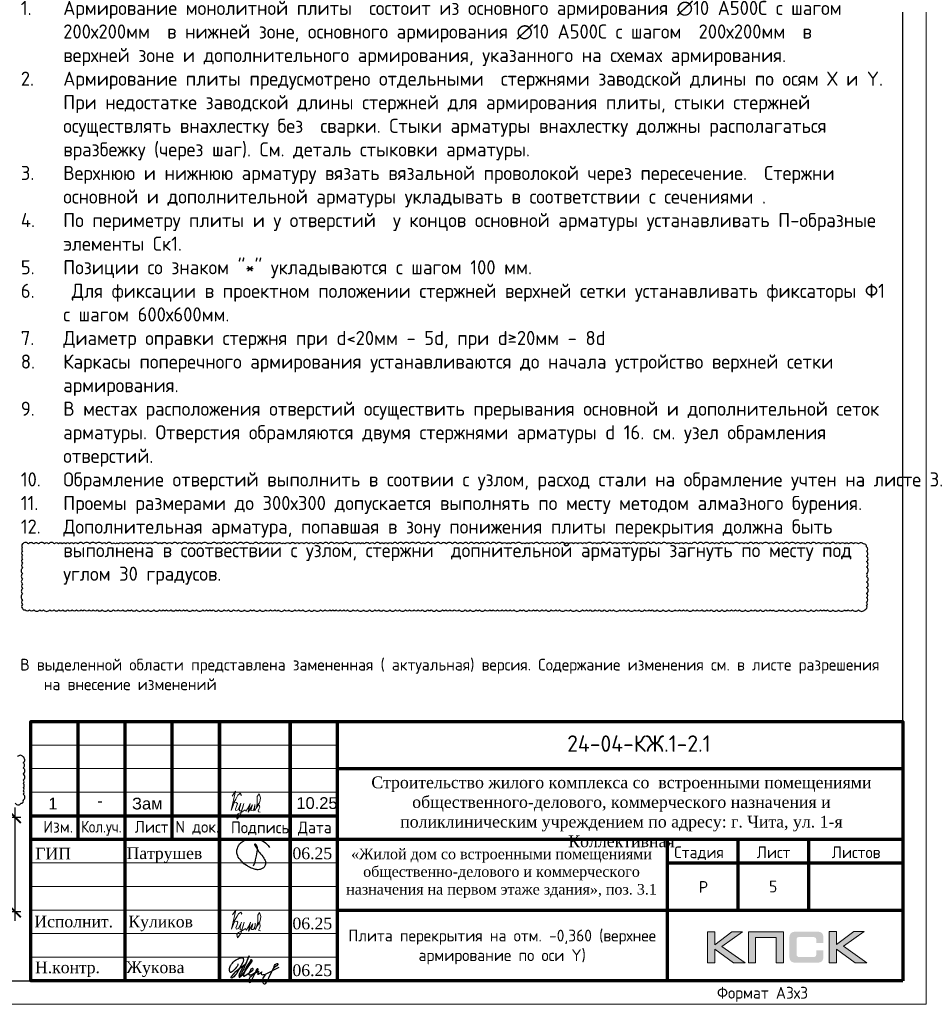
# Model space of a CAD drawing. Header units: millimetres. Extents: x -386473 to 311666, y -59273 to 291770.
# Tile 118 of 132: x 167873 to 187112, y -4297 to 16590. Entities that reach past the tile are written whole.
import ezdxf
from ezdxf.enums import TextEntityAlignment as Align

# ---------------------------------------------------------------- set-up
doc = ezdxf.new("R2010")
doc.units = ezdxf.units.MM
for name, color, linetype in [('PDF7_Text', 7, 'Continuous'), ('PDF8_Text', 7, 'Continuous'), ('Рамка печать', 7, 'Continuous'), ('ТОЛСТЫЕ_ОСНОВНЫЕ', 6, 'Continuous')]:
    doc.layers.add(name, color=color, linetype=linetype)
for name, color, linetype, lineweight in [('Выноски', 20, 'Continuous', 20), ('Каркасы ригель', 3, 'Continuous', 0), ('РАЗМЕРЫ', 1, 'Continuous', 9), ('Рамка', 7, 'Continuous', 70), ('Текст', 7, 'Continuous', 25), ('ТОНКИЕ', 7, 'Continuous', 9)]:
    doc.layers.add(name, color=color, linetype=linetype, lineweight=lineweight)
doc.styles.add('GOST-2.304_Type-B', font='GOST_Common.ttf')
doc.styles.add('PDF Times New Roman', font='times.ttf')
doc.styles.get("Standard").update_dxf_attribs({"font": 'arial.ttf'})
doc.styles.add('style1', font='GOST_Common.ttf', dxfattribs={"height": 500})
doc.styles.add('ГОСТ', font='GOST_Common.ttf')
doc.dimstyles.new('СПДС', dxfattribs={"dimscale": 100, "dimtxt": 2.5, "dimasz": 2.5, "dimexe": 1.25, "dimexo": 0, "dimtad": 1, "dimdec": 0, "dimtxsty": 'GOST-2.304_Type-B', "dimblk": 'ARCHTICK', "dimcen": 2.5, "dimdle": 2, "dimadec": 0, "dimazin": 2, "dimtfac": 0.75, "dimtdec": 0, "dimtmove": 1, "dimatfit": 3, "dimfxl": 1, "dimtolj": 1, "dimarcsym": 1})

# ---------------------------------------------------------------- blocks, each defined once
blk = doc.blocks.new('*U44')
at = {"layer": 'ТОЛСТЫЕ_ОСНОВНЫЕ', "color": 6}
blk.add_lwpolyline([(20, 5), (886, 5), (886, 415), (20, 415)], close=True, dxfattribs=at)
at = {"layer": 'ТОНКИЕ'}
blk.add_lwpolyline([(0, 0), (891, 0), (891, 420), (0, 420)], close=True, dxfattribs=at)
at = {"layer": 'Текст', "style": 'style1'}
blk.add_text('Формат А3х3', height=2.5, dxfattribs=at).set_placement((846.57, 1.2))
blk = doc.blocks.new('11')
at = {"layer": 'Выноски'}
for p, q in [((47885, 66608), (47944, 66700)), ((47944, 66700), (47962, 66737)), ((47962, 66737), (47989, 66781)), ((47989, 66781), (48016, 66806)), ((48016, 66806), (48038, 66823)), ((48038, 66823), (48060, 66786)), ((48060, 66786), (48058, 66769))]:
    blk.add_line(p, q, dxfattribs=at)
blk.add_lwpolyline([(47863, 66761), (47937, 66865), (47843, 66458), (47885, 66564), (47905, 66616), (47954, 66628), (47979, 66606), (47957, 66539), (47937, 66487), (47947, 66458), (47991, 66470), (48051, 66611), (48041, 66569), (48023, 66505), (48023, 66448), (48065, 66448), (48090, 66529), (48110, 66608), (48043, 66369), (47972, 66275), (47954, 66344), (47991, 66389), (48078, 66431), (48142, 66470), (48154, 66441), (48204, 66512), (48246, 66606), (48209, 66455), (48204, 66418), (48295, 66574), (48265, 66463), (48265, 66455), (48312, 66453), (48342, 66529), (48347, 66584), (48337, 66465), (48349, 66453), (48401, 66569), (48443, 66616), (48461, 66678), (48466, 66727), (48436, 66811), (48399, 66754), (48399, 66618), (48389, 66549), (48374, 66507), (48416, 66564), (48441, 66576), (48451, 66524), (48433, 66482), (48419, 66453), (48424, 66428), (48458, 66421)], dxfattribs=at)
blk = doc.blocks.new('яяя')
at = {"lineweight": 30}
for points in [[(345424, 110432), (345425, 110410), (345424, 110397), (345417, 110379), (345406, 110350), (345390, 110319), (345357, 110275), (345310, 110221), (345265, 110176), (345198, 110110), (345161, 110077), (345133, 110066), (345116, 110066), (345102, 110075), (345090, 110091), (345082, 110115), (345074, 110146), (345066, 110182), (345064, 110206), (345067, 110234), (345077, 110278), (345095, 110320), (345114, 110361), (345134, 110395), (345159, 110428), (345195, 110469), (345228, 110506), (345284, 110560), (345331, 110595), (345379, 110625), (345435, 110648), (345486, 110670), (345532, 110686), (345573, 110696), (345605, 110698), (345621, 110695), (345635, 110687), (345648, 110671), (345656, 110649), (345659, 110625), (345659, 110583), (345656, 110553), (345647, 110523), (345635, 110489), (345387, 110033), (345349, 109985), (345311, 109948), (345247, 109889), (345209, 109858), (345192, 109844), (345180, 109837), (345157, 109833), (345150, 109835), (345140, 109842), (345135, 109856), (345138, 109881), (345148, 109892), (345183, 109930), (345267, 110024), (345343, 110105), (345455, 110213), (345617, 110343), (345775, 110456), (345811, 110526), (345838, 110607), (345890, 110740), (345902, 110771), (345698, 110295), (345672, 110226), (345626, 110132), (345572, 110032), (345518, 109953), (345481, 109918), (345497, 110001), (345567, 110147), (345655, 110301), (345760, 110442)], [(345481, 109918), (345476, 109896), (345475, 109874), (345485, 109861), (345506, 109866), (345539, 109891), (345632, 109983), (345968, 110450), (346022, 110527), (346029, 110560), (346027, 110579), (346026, 110590), (346010, 110605), (345993, 110609), (345975, 110601), (345962, 110584), (345954, 110562), (345857, 110421), (345783, 110292), (345741, 110183), (345701, 110079), (345665, 109985), (345660, 109952), (345666, 109929), (345669, 109915), (345682, 109910), (345702, 109914), (345735, 109941), (345846, 110007), (346065, 110160), (346075, 110193), (346070, 110217), (346066, 110236), (346052, 110241), (346030, 110241), (346007, 110228), (345978, 110203), (345960, 110164), (345892, 110010), (345895, 109986), (345904, 109966), (345925, 109964), (345969, 109968), (346045, 110000), (346218, 110114), (346261, 110154), (346280, 110184), (346282, 110210), (346278, 110225), (346263, 110229), (346241, 110222), (346220, 110198), (346162, 110049), (345989, 109904), (345932, 109849), (345906, 109805), (345891, 109739), (345890, 109690), (345899, 109652), (345924, 109647), (345956, 109655), (345980, 109674), (346058, 109838), (346158, 110046), (346261, 110098), (346314, 110120), (346292, 110079), (346269, 110036), (346261, 110008), (346267, 109998), (346293, 109998), (346363, 110039), (346445, 110095), (346421, 110068), (346414, 110040), (346407, 110011), (346416, 109990), (346466, 109972), (346509, 109977), (346574, 109984), (347172, 110293)], [(346586, 109971), (346543, 109917), (346509, 109873), (346489, 109825), (346475, 109767), (346472, 109710), (346478, 109675), (346485, 109641), (346501, 109621), (346517, 109602), (346542, 109589), (346568, 109592), (346605, 109620), (346680, 109731), (346736, 109842), (346865, 110115), (346962, 110290), (346969, 110318), (346979, 110360), (347013, 110403), (347056, 110434), (347091, 110450), (347109, 110450), (347121, 110434), (347115, 110405), (347072, 110355), (347012, 110307), (346924, 110222)]]:
    blk.add_lwpolyline(points, dxfattribs=at)
blk = doc.blocks.new('Патрушев')
at = {"color": 5, "lineweight": 25}
blk.add_lwpolyline([(58.5, -35.09), (59.7, -31.98), (60.22, -29.81), (60.47, -28.76), (60.76, -27.56), (61.06, -26.32), (61.37, -24.67), (61.64, -22.98), (61.77, -21.63), (61.83, -20.46), (61.74, -19.5), (61.5, -18.56), (61.27, -17.93), (60.96, -17.34), (60.63, -16.86), (60.45, -16.66), (60.39, -16.62), (60.25, -16.53), (60.03, -16.42), (59.74, -16.36), (59.56, -16.39), (59.41, -16.5), (59.32, -16.73), (59.32, -16.96), (59.41, -17.15), (61.8, -21.04), (63.12, -22.91), (63.7, -23.61), (64.53, -24.59), (65.48, -25.87), (66.43, -27.07), (66.87, -27.73), (67.42, -28.44), (67.68, -28.93), (68, -29.52), (68.38, -30.41), (68.65, -31), (68.82, -31.71), (68.89, -32.2), (68.93, -32.68), (68.9, -33.35), (68.81, -33.79), (68.57, -34.59), (68.27, -35.18), (67.92, -35.7), (67.56, -36.23), (66.92, -36.75), (66.44, -37.14), (65.93, -37.49), (65.34, -37.85), (64.79, -38.12), (64.12, -38.33), (63.56, -38.4), (62.54, -38.51), (61.58, -38.47), (60.89, -38.38), (60.1, -38.27), (59.25, -38.05), (58.41, -37.75), (57.66, -37.55), (56.61, -37.27), (55.88, -36.92), (54.92, -36.35), (53.85, -35.72), (53.05, -35.25), (52.17, -34.73), (51.27, -34.08), (50.13, -33.27), (49.09, -32.31), (47.96, -31.09), (47.07, -29.92), (46.05, -28.68), (45.23, -27.65), (44.74, -26.54), (44.28, -25.09), (44.05, -24.29), (43.98, -23.29), (43.94, -22.47), (43.99, -21.49), (44.18, -20.57), (44.46, -19.97), (44.74, -19.1), (45.02, -18.24), (45.49, -17.42), (45.85, -16.92), (46.39, -16.14), (46.99, -15.53), (47.83, -14.81), (48.65, -14.29), (49.43, -13.79), (50.53, -13.27), (51.57, -12.89), (52.65, -12.48), (54.17, -12.1), (55.44, -11.87), (56.95, -11.79), (58.35, -11.79), (59.63, -11.91), (61, -12.05), (62.71, -12.35), (64.46, -12.88), (66.16, -13.58), (67.55, -14.27), (68.88, -15.13), (70.02, -16.25), (71.14, -17.49), (71.67, -18.26), (72.28, -19.27)], dxfattribs=at)
blk = doc.blocks.new('A$Cd09756da')
at = {"layer": 'Рамка печать', "lineweight": 20}
h = blk.add_hatch(color=0, dxfattribs=at)
h.paths.add_polyline_path([(-3400, 1040), (-3624, 1040), (-3991, 764), (-3991, 1040), (-4146, 1040), (-4146, 378), (-3991, 378), (-3991, 669), (-3594, 378), (-3346, 378), (-3840, 728)])
h.paths.add_polyline_path([(-3122, 915), (-2683, 915), (-2683, 378), (-2529, 378), (-2529, 1040), (-2693, 1040), (-3276, 1040), (-3276, 883), (-3276, 378), (-3122, 378)])
h.paths.add_polyline_path([(-1408, 1043), (-1563, 1043), (-1563, 380), (-1408, 380), (-1408, 672), (-1011, 380), (-763, 380), (-1257, 731), (-817, 1043), (-1041, 1043), (-1408, 767)])
blk.add_hatch(color=204, dxfattribs=at).paths.add_polyline_path([(-1693, 970), (-1695, 977), (-1697, 983), (-1701, 989), (-1704, 996), (-1708, 1000), (-1712, 1005), (-1716, 1010), (-1720, 1014), (-1725, 1017), (-1731, 1021), (-1737, 1025), (-1744, 1028), (-1750, 1030), (-1758, 1033), (-1765, 1035), (-1783, 1038), (-1802, 1041), (-1823, 1043), (-1846, 1043), (-2242, 1043), (-2265, 1043), (-2285, 1041), (-2305, 1038), (-2322, 1035), (-2330, 1032), (-2338, 1030), (-2344, 1028), (-2351, 1024), (-2357, 1021), (-2363, 1017), (-2368, 1014), (-2372, 1010), (-2376, 1005), (-2380, 1000), (-2384, 996), (-2387, 989), (-2390, 983), (-2393, 976), (-2396, 970), (-2398, 962), (-2401, 946), (-2404, 928), (-2406, 908), (-2406, 887), (-2406, 538), (-2406, 516), (-2404, 496), (-2401, 478), (-2398, 461), (-2396, 454), (-2393, 447), (-2390, 440), (-2387, 434), (-2384, 429), (-2380, 423), (-2376, 419), (-2372, 414), (-2368, 410), (-2362, 406), (-2357, 403), (-2351, 399), (-2344, 396), (-2337, 394), (-2330, 391), (-2322, 389), (-2305, 385), (-2285, 383), (-2264, 381), (-2242, 380), (-1846, 380), (-1823, 381), (-1802, 382), (-1783, 385), (-1766, 389), (-1758, 391), (-1750, 393), (-1744, 396), (-1737, 399), (-1731, 402), (-1725, 406), (-1720, 410), (-1716, 414), (-1712, 418), (-1708, 423), (-1704, 428), (-1701, 434), (-1697, 440), (-1695, 446), (-1693, 454), (-1690, 461), (-1686, 478), (-1684, 496), (-1682, 516), (-1682, 538), (-1682, 647), (-1836, 647), (-1836, 558), (-1836, 552), (-1837, 546), (-1838, 540), (-1840, 535), (-1842, 530), (-1844, 526), (-1846, 522), (-1850, 519), (-1853, 515), (-1857, 513), (-1862, 511), (-1867, 508), (-1872, 507), (-1878, 506), (-1884, 506), (-1890, 505), (-2209, 505), (-2214, 506), (-2219, 506), (-2223, 508), (-2227, 511), (-2231, 513), (-2235, 516), (-2238, 519), (-2241, 523), (-2244, 528), (-2246, 532), (-2248, 536), (-2249, 541), (-2251, 551), (-2252, 560), (-2252, 878), (-2252, 884), (-2251, 889), (-2250, 894), (-2248, 899), (-2247, 903), (-2245, 906), (-2242, 910), (-2240, 913), (-2236, 916), (-2233, 919), (-2229, 921), (-2225, 922), (-2220, 923), (-2215, 924), (-2210, 925), (-2204, 925), (-1890, 925), (-1884, 925), (-1878, 924), (-1872, 923), (-1868, 921), (-1863, 919), (-1858, 917), (-1854, 914), (-1851, 911), (-1847, 907), (-1844, 903), (-1842, 899), (-1840, 894), (-1838, 889), (-1837, 884), (-1836, 878), (-1836, 872), (-1836, 799), (-1682, 799), (-1682, 887), (-1682, 908), (-1684, 928), (-1686, 946), (-1690, 962)])
at = {"layer": 'Рамка', "color": 7}
for p, q in [((-17500, 3000), (-17500, 5500)), ((-15500, 3000), (-15500, 5500)), ((-12000, 4500), (0, 4500)), ((-18500, 3500), (-12000, 3500)), ((-18500, 3000), (0, 3000)), ((-3500, 3000), (-3500, 1500)), ((-2000, 3000), (-2000, 1500)), ((-5000, 2500), (0, 2500)), ((-5000, 2500), (0, 2500)), ((-12000, 1500), (0, 1500))]:
    blk.add_line(p, q, dxfattribs=at)
at = {"layer": 'Рамка'}
for p, q in [((-16500, 0), (-16500, 5500)), ((-14500, 0), (-14500, 5500)), ((-14500, 5500), (-14500, 0)), ((-13000, 5500), (-13000, 0)), ((-13000, 0), (-13000, 5500)), ((-12000, 5500), (-12000, 0)), ((-5000, 3000), (-5000, 0))]:
    blk.add_line(p, q, dxfattribs=at)
at = {"layer": 'Рамка', "color": 7, "lineweight": 15}
for p, q in [((-18500, 5000), (-12000, 5000)), ((-18500, 4500), (-12000, 4500)), ((-18500, 4000), (-12000, 4000)), ((-18500, 2500), (-12000, 2500)), ((-18500, 2000), (-12000, 2000)), ((-18500, 1500), (-12000, 1500)), ((-18500, 1000), (-12000, 1000)), ((-18500, 500), (-12000, 500))]:
    blk.add_line(p, q, dxfattribs=at)
at = {"layer": 'Рамка'}
blk.add_lwpolyline([(0, 0), (-18500, 0), (-18500, 5500), (0, 5500)], close=True, dxfattribs=at)
at = {"layer": 'Рамка печать', "color": 0, "lineweight": 20}
for points in [[(-4146, 378), (-4146, 1040), (-3991, 1040), (-3991, 764), (-3624, 1040), (-3400, 1040), (-3840, 728), (-3346, 378), (-3594, 378), (-3991, 669), (-3991, 378), (-4146, 378)], [(-3122, 378), (-3122, 915), (-2683, 915), (-2683, 378), (-2529, 378), (-2529, 1040), (-2693, 1040), (-3276, 1040), (-3276, 883), (-3276, 378), (-3122, 378)], [(-1563, 380), (-1563, 1043), (-1408, 1043), (-1408, 767), (-1041, 1043), (-817, 1043), (-1257, 731), (-763, 380), (-1011, 380), (-1408, 672), (-1408, 380), (-1563, 380)]]:
    blk.add_lwpolyline(points, close=True, dxfattribs=at)
at = {"color": 5, "xscale": 24.5, "yscale": 24.5, "zscale": 24.5}
blk.add_blockref('Патрушев', (-15207, 3298), dxfattribs=at)
at = {"color": 2, "lineweight": 60, "xscale": 0.5, "yscale": 0.5, "zscale": 0.5}
blk.add_blockref('яяя', (-186821, -54859), dxfattribs=at)
at = {"layer": 'Выноски', "color": 0}
blk.add_blockref('11', (-62086, -65365), dxfattribs=at)
at = {"layer": 'PDF7_Text', "char_height": 248, "attachment_point": 7, "style": 'PDF Times New Roman'}
for s, insert in [('Патрушев', (-16471, 2500)), ('06.25', (-12950, 2573)), ('06.25', (-12950, 1085)), ('06.25', (-12950, 93)), ('Жукова', (-16477, 79))]:
    blk.add_mtext(s, dxfattribs=dict(at, insert=insert))
at = {"layer": 'PDF7_Text', "insert": (-16432, 1050), "char_height": 247.95, "attachment_point": 7, "style": 'PDF Times New Roman'}
blk.add_mtext_dynamic_manual_height_columns('{\\C256;Куликов}', width=2000, gutter_width=1250, heights=[0], dxfattribs=at)
at = {"layer": 'PDF8_Text', "char_height": 248, "attachment_point": 7, "style": 'PDF Times New Roman'}
for s, insert in [('ГИП', (-18407, 2573)), ('Исполнит.', (-18427, 1127)), ('Н.контр.', (-18413, 79))]:
    blk.add_mtext(s, dxfattribs=dict(at, insert=insert))
at = {"layer": 'Текст', "color": 7, "style": 'ГОСТ'}
blk.add_text('24-04-КЖ.1-2.1', height=350, dxfattribs=at).set_placement((-5599, 5031), align=Align.MIDDLE_CENTER)
for s, p in [('Изм.', (-18237, 3141)), ('Лист', (-16298, 3139)), ('N док.', (-15435, 3141)), ('Подпись', (-14257, 3127)), ('Дата', (-12835, 3127)), ('Стадия', (-4850, 2600)), ('Лист', (-3100, 2600)), ('Листов', (-1508, 2600)), ('Р', (-4328, 1863))]:
    blk.add_text(s, height=250, dxfattribs=at).set_placement(p)
at = {"layer": 'Текст', "color": 7, "style": 'ГОСТ', "width": 0.9}
blk.add_text('Кол.уч.', height=250, dxfattribs=at).set_placement((-17435, 3143))
at = {"layer": 'Текст', "color": 7, "attachment_point": 1, "style": 'ГОСТ'}
for s, width, heights, insert, char_height in [('\\pxqc;{\\fTimes New Roman|b0|i0|c204|p18;\\C256;Строительство жилого комплекса со  встроенными помещениями общественного-делового, коммерческого назначения и поликлиническим учреждением по адресу: г. Чита, ул. 1-я Коллективная}', 11543.07, [0], (-11741, 4333), 250), ('\\pxqc;{\\fTimes New Roman|b0|i0|c204|p18;\\C256;«Жилой дом со встроенными помещениями общественно-делового и коммерческого назначения на первом этаже здания», поз. 3.1\\P}', 7000, [1500], (-12014, 2803), 225)]:
    blk.add_mtext_dynamic_manual_height_columns(s, width=width, gutter_width=12.5, heights=heights, dxfattribs=dict(at, insert=insert, char_height=char_height))
blk = doc.blocks.new('*T324')
at = {"layer": 'Каркасы ригель', "color": 0, "linetype": 'ByBlock', "lineweight": -2, "transparency": 16777216}
for p, q in [((0, 0), (1500, 0)), ((0, -1000), (1500, -1000))]:
    blk.add_line(p, q, dxfattribs=at)
at = {"layer": 'Каркасы ригель', "color": 0, "linetype": 'ByBlock', "lineweight": 50, "transparency": 16777216}
for p, q in [((0, 0), (0, -1000)), ((1500, 0), (1500, -1000))]:
    blk.add_line(p, q, dxfattribs=at)
at = {"layer": 'Каркасы ригель', "color": 0, "linetype": 'Continuous', "lineweight": 0, "transparency": 16777216, "insert": (750, -500), "char_height": 250, "width": 1000, "attachment_point": 5, "style": 'ГОСТ'}
blk.add_mtext('5', dxfattribs=at)
blk = doc.blocks.new('_ArchTick')
at = {"color": 0, "linetype": 'ByBlock', "const_width": 0.15}
blk.add_lwpolyline([(-0.5, -0.5), (0.5, 0.5)], dxfattribs=at)
blk = doc.blocks.new('*D542')
at = {"layer": 'DEFPOINTS', "color": 0, "transparency": 16777216}
for p in [(166606, -325), (166606, -2325), (167772, -2325)]:
    blk.add_point(p, dxfattribs=at)
at = {"layer": 'РАЗМЕРЫ', "color": 0, "lineweight": -2, "transparency": 16777216}
for p, q in [((167772, -125), (167772, -2525)), ((166606, -325), (167897, -325)), ((166606, -2325), (167897, -2325))]:
    blk.add_line(p, q, dxfattribs=at)
at = {"layer": 'РАЗМЕРЫ', "color": 0, "lineweight": -2, "transparency": 16777216, "xscale": 250, "yscale": 250, "zscale": 250}
for p, rotation in [((167772, -325), 90), ((167772, -2325), 270)]:
    blk.add_blockref('_ArchTick', p, dxfattribs=dict(at, rotation=rotation))
at = {"layer": 'РАЗМЕРЫ', "color": 0, "lineweight": 0, "transparency": 16777216, "insert": (167584, -1325), "char_height": 250, "attachment_point": 5, "rotation": 90, "style": 'GOST-2.304_Type-B'}
blk.add_mtext('\\A1;200', dxfattribs=at)

msp = doc.modelspace()

# ---------------------------------------------------------------- linework, layer by layer
at = {"color": 240, "true_color": 0xed1f24}
msp.add_lwpolyline([(167936.1, 5468.1, 0.5205671), (167936.1, 5395, 0.5205671), (167936.1, 5319.6, 0.5205671), (167936.1, 5226.6, 0.5205671), (167936.1, 5154.8, 0.5205671), (167936.1, 5061.9, 0.5205671), (167936.1, 4959.5, 0.5205671), (167936.1, 4841.1, 0.5205671), (167936.1, 4727.9, 0.5205671), (167936.1, 4619.9, 0.5205671), (167936.1, 4523.3, 0.5205671), (167936.1, 4412.5, 0.5205671), (167936.1, 4280.6, 0.5205671), (167936.1, 4182.3, 0.5205671), (167936.1, 4102, 0.5205671), (167990.5, 4073.7, 0.5205671), (168078.7, 4073.7, 0.5205671), (168172.5, 4073.7, 0.5205671), (168301.3, 4073.7, 0.5205671), (168380.4, 4073.7, 0.5205671), (168512.2, 4073.7, 0.5205671), (168599.7, 4073.7, 0.5205671), (168705.5, 4073.7, 0.5205671), (168786.4, 4073.7, 0.5205671), (168891.9, 4073.7, 0.5205671), (168987.9, 4073.7, 0.5205671), (169078.2, 4073.7, 0.5205671), (169177, 4073.7, 0.5205671), (169245, 4073.7, 0.5205671), (169348.2, 4073.7, 0.5205671), (169434.9, 4073.7, 0.5205671), (169518.3, 4073.7, 0.5205671), (169626.5, 4073.7, 0.5205671), (169748.6, 4073.7, 0.5205671), (169863.7, 4073.7, 0.5205671), (169961.6, 4073.7, 0.5205671), (170060.8, 4073.7, 0.5205671), (170171.3, 4073.7, 0.5205671), (170243.3, 4073.7, 0.5205671), (170353.6, 4073.7, 0.5205671), (170485.8, 4073.7, 0.5205671), (170595, 4073.7, 0.5205671), (170718.9, 4073.7, 0.5205671), (170839.2, 4073.7, 0.5205671), (170915.7, 4073.7, 0.5205671), (170987.4, 4073.7, 0.5205671), (171081.2, 4073.7, 0.5205671), (171189.7, 4073.7, 0.5205671), (171264.1, 4073.7, 0.5205671), (171350.8, 4073.7, 0.5205671), (171418.9, 4073.7, 0.5205671), (171543.9, 4073.7, 0.5205671), (171626.4, 4073.7, 0.5205671), (171756.3, 4073.7, 0.5205671), (171839.2, 4073.7, 0.5205671), (171910.1, 4073.7, 0.5205671), (171979.1, 4073.7, 0.5205671), (172092.9, 4073.7, 0.5205671), (172210.7, 4073.7, 0.5205671), (172302.1, 4073.7, 0.5205671), (172413.6, 4073.7, 0.5205671), (172515.4, 4073.7, 0.5205671), (172641, 4073.7, 0.5205671), (172771.5, 4073.7, 0.5205671), (172843.3, 4073.7, 0.5205671), (172969.7, 4073.7, 0.5205671), (173091.7, 4073.7, 0.5205671), (173193.9, 4073.7, 0.5205671), (173285.5, 4073.7, 0.5205671), (173362.2, 4073.7, 0.5205671), (173493.2, 4073.7, 0.5205671), (173588.7, 4073.7, 0.5205671), (173708.8, 4073.7, 0.5205671), (173799.8, 4073.7, 0.5205671), (173879.8, 4073.7, 0.5205671), (174011.7, 4073.7, 0.5205671), (174127.3, 4073.7, 0.5205671), (174253.3, 4073.7, 0.5205671), (174357.2, 4073.7, 0.5205671), (174451.3, 4073.7, 0.5205671), (174518.8, 4073.7, 0.5205671), (174586, 4073.7, 0.5205671), (174671.7, 4073.7, 0.5205671), (174750.9, 4073.7, 0.5205671), (174830.2, 4073.7, 0.5205671), (174950, 4073.7, 0.5205671), (175044.6, 4073.7, 0.5205671), (175171.1, 4073.7, 0.5205671), (175297.4, 4073.7, 0.5205671), (175410, 4073.7, 0.5205671), (175491.1, 4073.7, 0.5205671), (175597.9, 4073.7, 0.5205671), (175726.7, 4073.7, 0.5205671), (175845.5, 4073.7, 0.5205671), (175935.6, 4073.7, 0.5205671), (176060.9, 4073.7, 0.5205671), (176147.1, 4073.7, 0.5205671), (176242.3, 4073.7, 0.5205671), (176327.4, 4073.7, 0.5205671), (176416.5, 4073.7, 0.5205671), (176532.4, 4073.7, 0.5205671), (176607.2, 4073.7, 0.5205671), (176719.6, 4073.7, 0.5205671), (176844.7, 4073.7, 0.5205671), (176917.9, 4073.7, 0.5205671), (176999.7, 4073.7, 0.5205671), (177095.9, 4073.7, 0.5205671), (177198, 4073.7, 0.5205671), (177327.1, 4073.7, 0.5205671), (177432.7, 4073.7, 0.5205671), (177559.8, 4073.7, 0.5205671), (177632.3, 4073.7, 0.5205671), (177750.5, 4073.7, 0.5205671), (177850.4, 4073.7, 0.5205671), (177921.7, 4073.7, 0.5205671), (178010.6, 4073.7, 0.5205671), (178108.8, 4073.7, 0.5205671), (178187.6, 4073.7, 0.5205671), (178279.5, 4073.7, 0.5205671), (178358.5, 4073.7, 0.5205671), (178491.5, 4073.7, 0.5205671), (178567.5, 4073.7, 0.5205671), (178680, 4073.7, 0.5205671), (178778.7, 4073.7, 0.5205671), (178854.2, 4073.7, 0.5205671), (178958.1, 4073.7, 0.5205671), (179039.1, 4073.7, 0.5205671), (179153.9, 4073.7, 0.5205671), (179248.6, 4073.7, 0.5205671), (179330.1, 4073.7, 0.5205671), (179458.8, 4073.7, 0.5205671), (179561.2, 4073.7, 0.5205671), (179685.2, 4073.7, 0.5205671), (179817.3, 4073.7, 0.5205671), (179901.8, 4073.7, 0.5205671), (179979.5, 4073.7, 0.5205671), (180085.6, 4073.7, 0.5205671), (180172.9, 4073.7, 0.5205671), (180278.3, 4073.7, 0.5205671), (180393.3, 4073.7, 0.5205671), (180475.2, 4073.7, 0.5205671), (180607.2, 4073.7, 0.5205671), (180689.6, 4073.7, 0.5205671), (180793.5, 4073.7, 0.5205671), (180922.9, 4073.7, 0.5205671), (181015.9, 4073.7, 0.5205671), (181132.8, 4073.7, 0.5205671), (181227.4, 4073.7, 0.5205671), (181294.6, 4073.7, 0.5205671), (181401, 4073.7, 0.5205671), (181528.2, 4073.7, 0.5205671), (181648.7, 4073.7, 0.5205671), (181778.4, 4073.7, 0.5205671), (181876.8, 4073.7, 0.5205671), (181956, 4073.7, 0.5205671), (182037.3, 4073.7, 0.5205671), (182163.3, 4073.7, 0.5205671), (182247.2, 4073.7, 0.5205671), (182348.8, 4073.7, 0.5205671), (182454.6, 4073.7, 0.5205671), (182547.7, 4073.7, 0.5205671), (182663.1, 4073.7, 0.5205671), (182775.4, 4073.7, 0.5205671), (182888.5, 4073.7, 0.5205671), (182975.1, 4073.7, 0.5205671), (183061.5, 4073.7, 0.5205671), (183145.8, 4073.7, 0.5205671), (183271, 4073.7, 0.5205671), (183390.2, 4073.7, 0.5205671), (183480.3, 4073.7, 0.5205671), (183590, 4073.7, 0.5205671), (183704.9, 4073.7, 0.5205671), (183795.9, 4073.7, 0.5205671), (183866.5, 4073.7, 0.5205671), (183990.4, 4073.7, 0.5205671), (184065.9, 4073.7, 0.5205671), (184188.5, 4073.7, 0.5205671), (184320.5, 4073.7, 0.5205671), (184437.1, 4073.7, 0.5205671), (184534.4, 4073.7, 0.5205671), (184667.7, 4073.7, 0.5205671), (184779.5, 4073.7, 0.5205671), (184868.2, 4073.7, 0.5205671), (184938.1, 4073.7, 0.5205671), (185014.3, 4073.7, 0.5205671), (185131.8, 4073.7, 0.5205671), (185249.6, 4073.7, 0.5205671), (185378.6, 4073.7, 0.5205671), (185452.1, 4073.7, 0.5205671), (185547.9, 4073.7, 0.5205671), (185671.9, 4073.7, 0.5205671), (185804.3, 4073.7, 0.5205671), (185845.7, 4161.1, 0.5205671), (185845.7, 4231.7, 0.5205671), (185845.7, 4329.8, 0.5205671), (185845.7, 4415.5, 0.5205671), (185845.7, 4542.1, 0.5205671), (185845.7, 4661, 0.5205671), (185845.7, 4778.6, 0.5205671), (185845.7, 4845.7, 0.5205671), (185845.7, 4977, 0.5205671), (185845.7, 5093.8, 0.5205671), (185845.7, 5206.7, 0.5205671), (185845.7, 5313.2, 0.5205671), (185845.7, 5405.7, 0.5205671), (185777.9, 5468.1, 0.5205671), (185669.8, 5468.1, 0.5205671), (185568.2, 5468.1, 0.5205671), (185463.3, 5468.1, 0.5205671), (185384.4, 5468.1, 0.5205671), (185284.3, 5468.1, 0.5205671), (185192.5, 5468.1, 0.5205671), (185064, 5468.1, 0.5205671), (184982.2, 5468.1, 0.5205671), (184882.1, 5468.1, 0.5205671), (184775.5, 5468.1, 0.5205671), (184658, 5468.1, 0.5205671), (184542.9, 5468.1, 0.5205671), (184443.1, 5468.1, 0.5205671), (184333.3, 5468.1, 0.5205671), (184203.1, 5468.1, 0.5205671), (184082.7, 5468.1, 0.5205671), (183993.9, 5468.1, 0.5205671), (183871.3, 5468.1, 0.5205671), (183769.8, 5468.1, 0.5205671), (183638.1, 5468.1, 0.5205671), (183555.2, 5468.1, 0.5205671), (183443.3, 5468.1, 0.5205671), (183324.3, 5468.1, 0.5205671), (183236.2, 5468.1, 0.5205671), (183143.8, 5468.1, 0.5205671), (183014.1, 5468.1, 0.5205671), (182934.1, 5468.1, 0.5205671), (182829.9, 5468.1, 0.5205671), (182708.7, 5468.1, 0.5205671), (182620.5, 5468.1, 0.5205671), (182512.9, 5468.1, 0.5205671), (182382.6, 5468.1, 0.5205671), (182256, 5468.1, 0.5205671), (182132.1, 5468.1, 0.5205671), (182063.6, 5468.1, 0.5205671), (181956.9, 5468.1, 0.5205671), (181858.1, 5468.1, 0.5205671), (181791.3, 5468.1, 0.5205671), (181687.2, 5468.1, 0.5205671), (181607.2, 5468.1, 0.5205671), (181487.2, 5468.1, 0.5205671), (181383.2, 5468.1, 0.5205671), (181266, 5468.1, 0.5205671), (181149.5, 5468.1, 0.5205671), (181050.5, 5468.1, 0.5205671), (180964.3, 5468.1, 0.5205671), (180838, 5468.1, 0.5205671), (180755.4, 5468.1, 0.5205671), (180650.1, 5468.1, 0.5205671), (180552, 5468.1, 0.5205671), (180455.6, 5468.1, 0.5205671), (180329.3, 5468.1, 0.5205671), (180196.3, 5468.1, 0.5205671), (180119.2, 5468.1, 0.5205671), (180028.3, 5468.1, 0.5205671), (179898.7, 5468.1, 0.5205671), (179813.4, 5468.1, 0.5205671), (179714, 5468.1, 0.5205671), (179625.2, 5468.1, 0.5205671), (179525.7, 5468.1, 0.5205671), (179449.6, 5468.1, 0.5205671), (179330.7, 5468.1, 0.5205671), (179221, 5468.1, 0.5205671), (179120.3, 5468.1, 0.5205671), (179013.6, 5468.1, 0.5205671), (178903, 5468.1, 0.5205671), (178778.3, 5468.1, 0.5205671), (178679.6, 5468.1, 0.5205671), (178599.9, 5468.1, 0.5205671), (178528.7, 5468.1, 0.5205671), (178399.2, 5468.1, 0.5205671), (178285.4, 5468.1, 0.5205671), (178209, 5468.1, 0.5205671), (178113.5, 5468.1, 0.5205671), (177988.9, 5468.1, 0.5205671), (177864.6, 5468.1, 0.5205671), (177740, 5468.1, 0.5205671), (177626.4, 5468.1, 0.5205671), (177514.8, 5468.1, 0.5205671), (177397.6, 5468.1, 0.5205671), (177278.9, 5468.1, 0.5205671), (177171.5, 5468.1, 0.5205671), (177054.3, 5468.1, 0.5205671), (176927.8, 5468.1, 0.5205671), (176811.5, 5468.1, 0.5205671), (176684.4, 5468.1, 0.5205671), (176596.5, 5468.1, 0.5205671), (176473.7, 5468.1, 0.5205671), (176398.7, 5468.1, 0.5205671), (176274.9, 5468.1, 0.5205671), (176142.3, 5468.1, 0.5205671), (176015.2, 5468.1, 0.5205671), (175894.1, 5468.1, 0.5205671), (175776.3, 5468.1, 0.5205671), (175685.2, 5468.1, 0.5205671), (175603.5, 5468.1, 0.5205671), (175526, 5468.1, 0.5205671), (175401.9, 5468.1, 0.5205671), (175298.6, 5468.1, 0.5205671), (175183.5, 5468.1, 0.5205671), (175104.9, 5468.1, 0.5205671), (175023.8, 5468.1, 0.5205671), (174930.4, 5468.1, 0.5205671), (174862.5, 5468.1, 0.5205671), (174730.4, 5468.1, 0.5205671), (174655, 5468.1, 0.5205671), (174547.5, 5468.1, 0.5205671), (174429.6, 5468.1, 0.5205671), (174308.3, 5468.1, 0.5205671), (174200.1, 5468.1, 0.5205671), (174112.7, 5468.1, 0.5205671), (174009.5, 5468.1, 0.5205671), (173900.5, 5468.1, 0.5205671), (173807.3, 5468.1, 0.5205671), (173720.7, 5468.1, 0.5205671), (173606.4, 5468.1, 0.5205671), (173503.5, 5468.1, 0.5205671), (173435.1, 5468.1, 0.5205671), (173327.2, 5468.1, 0.5205671), (173236.5, 5468.1, 0.5205671), (173160.9, 5468.1, 0.5205671), (173050.7, 5468.1, 0.5205671), (172945.2, 5468.1, 0.5205671), (172823.4, 5468.1, 0.5205671), (172754.8, 5468.1, 0.5205671), (172623.4, 5468.1, 0.5205671), (172494.3, 5468.1, 0.5205671), (172370.3, 5468.1, 0.5205671), (172266.5, 5468.1, 0.5205671), (172146.3, 5468.1, 0.5205671), (172059.8, 5468.1, 0.5205671), (171933.2, 5468.1, 0.5205671), (171866.4, 5468.1, 0.5205671), (171733.6, 5468.1, 0.5205671), (171630.6, 5468.1, 0.5205671), (171526.8, 5468.1, 0.5205671), (171441, 5468.1, 0.5205671), (171309.9, 5468.1, 0.5205671), (171223.8, 5468.1, 0.5205671), (171103, 5468.1, 0.5205671), (171000.6, 5468.1, 0.5205671), (170887.3, 5468.1, 0.5205671), (170813.2, 5468.1, 0.5205671), (170683.6, 5468.1, 0.5205671), (170591.5, 5468.1, 0.5205671), (170500.1, 5468.1, 0.5205671), (170387.3, 5468.1, 0.5205671), (170271.6, 5468.1, 0.5205671), (170173.3, 5468.1, 0.5205671), (170072.5, 5468.1, 0.5205671), (169971.4, 5468.1, 0.5205671), (169904.7, 5468.1, 0.5205671), (169834.6, 5468.1, 0.5205671), (169708.1, 5468.1, 0.5205671), (169621.3, 5468.1, 0.5205671), (169492.4, 5468.1, 0.5205671), (169359.5, 5468.1, 0.5205671), (169226.3, 5468.1, 0.5205671), (169106.3, 5468.1, 0.5205671), (169017.6, 5468.1, 0.5205671), (168932, 5468.1, 0.5205671), (168849.7, 5468.1, 0.5205671), (168775, 5468.1, 0.5205671), (168693.9, 5468.1, 0.5205671), (168609.9, 5468.1, 0.5205671), (168486.5, 5468.1, 0.5205671), (168402.2, 5468.1, 0.5205671), (168275.4, 5468.1, 0.5205671), (168170.6, 5468.1, 0.5205671), (168059.5, 5468.1, 0.5205671)], format="xyb", close=True, dxfattribs=at)
msp.add_lwpolyline([(167779.8, -33.2, 0.5205671), (167905.2, -33.2, 0.5205671), (167949.8, 33.4, 0.5205671), (167949.8, 162.3, 0.5205671), (167949.8, 232.7, 0.5205671), (167949.8, 302.1, 0.5205671), (167949.8, 384.2, 0.5205671), (167949.8, 457.9, 0.5205671), (167949.8, 589.1, 0.5205671), (167949.8, 720.3, 0.5205671), (167949.8, 828.4, 0.5205671), (167946, 954.7, 0.5205671), (167825.6, 954.7, 0.5205671)], format="xyb", dxfattribs=at)

# ---------------------------------------------------------------- block references
at = {"xscale": 100, "yscale": 100, "zscale": 100}
msp.add_blockref('*U44', (98011.6, -4296.7), dxfattribs=at)
at = {"lineweight": 50, "ltscale": 100}
msp.add_blockref('A$Cd09756da', (186611.6, -3796.7), dxfattribs=at)
msp.add_blockref('*T324', (183111.6, -1296.7))
at = {"layer": 'Выноски', "color": 0}
msp.add_blockref('11', (124516.3, -66642), dxfattribs=at)

# ---------------------------------------------------------------- texts
at = {"insert": (167897.6, 16989.7), "char_height": 300, "width": 18500, "attachment_point": 1, "style": 'ГОСТ'}
msp.add_mtext('\\pxi-3,l3,ql,t3;{\\C7;1.^IАрмирование монолитной плиты  состоит из основного армирования ∅10 А500С с шагом  200х200мм  в нижней зоне, основного армирования ∅10 А500С с шагом  200х200мм  в  верхней зоне и дополнительного армирования, указанного на схемах армирования.\\P2.^IАрмирование плиты предусмотрено отдельными  стержнями заводской длины по осям Х и Y. При недостатке заводской длины стержней для армирования плиты, стыки стержней осуществлять внахлестку без  сварки. Стыки арматуры внахлестку должны располагаться вразбежку (через шаг). См. деталь стыковки арматуры.\\P3.^IВерхнюю и нижнюю арматуру вязать вязальной проволокой через пересечение.  Стержни основной и дополнительной арматуры укладывать в соответствии с сечениями .\\P4.^IПо периметру плиты и у отверстий  у концов основной арматуры устанавливать П-образные элементы Ск1.\\P5.^IПозиции со знаком "*" укладываются с шагом 100 мм.\\P6.^I Для фиксации в проектном положении стержней верхней сетки устанавливать фиксаторы Ф1 с шагом 600х600мм.\\P7.^IДиаметр оправки стержня при d<20мм - 5d, при d≥20мм - 8d\\P8.^IКаркасы поперечного армирования устанавливаются до начала устройство верхней сетки армирования.\\P9.^IВ местах расположения отверстий осуществить прерывания основной и дополнительной сеток арматуры. Отверстия обрамляются двумя стержнями арматуры d 16. см. узел обрамления отверстий.\\P10.^IОбрамление отверстий выполнить в соотвии с узлом, расход стали на обрамление учтен на листе 3.\\P11.^IПроемы размерами до 300х300 допускается выполнять по месту методом алмазного бурения.\\P\\pq*;12.^IДополнительная арматура, попавшая в зону понижения плиты перекрытия должна быть  выполнена в соотвествии с узлом, стержни  допнительной арматуры загнуть по месту под углом 30 градусов.}', dxfattribs=at)
at = {"layer": 'Выноски', "color": 240, "true_color": 0xed1f24, "insert": (167884.4, 3033.8), "char_height": 250, "width": 18219.66, "attachment_point": 1, "style": 'ГОСТ'}
msp.add_mtext('\\pxi-2,l2,sm1;В выделенной области представлена замененная ( актуальная) версия. Содержание изменения см. в листе разрешения на внесение изменений', dxfattribs=at)
at = {"layer": 'РАЗМЕРЫ', "color": 7, "char_height": 250, "width": 725.009, "attachment_point": 1}
for s, insert in [('1', (168481.3, 86.6)), ('-', (169522, 145)), ('Зам', (170257.8, 86.6)), ('10.25', (173744.9, 97.2))]:
    msp.add_mtext(s, dxfattribs=dict(at, insert=insert))
at = {"layer": 'Текст', "color": 7, "insert": (174611.6, -2296.7), "char_height": 250, "attachment_point": 1, "style": 'ГОСТ'}
msp.add_mtext_dynamic_manual_height_columns('\\pxsm1,qc;\\PПлита перекрытия на отм. -0,360 (верхнее армирование по оси Y)', width=7000, gutter_width=12.5, heights=[1500], dxfattribs=at)

# ---------------------------------------------------------------- dimensions: what is measured, and where the dimension line sits
at = {"layer": 'РАЗМЕРЫ', "color": 1, "lineweight": 0}
dim = msp.add_linear_dim(base=(167771.6, -2324.7), p1=(166605.6, -324.7), p2=(166605.6, -2324.7), angle=90, dimstyle='СПДС', override={"dimlfac": 0.1}, dxfattribs=at)
dim.commit()
dim.dimension.update_dxf_attribs({"geometry": '*D542', "text_midpoint": (167584.1, -1324.7)})

doc.saveas('drawing.dxf')
